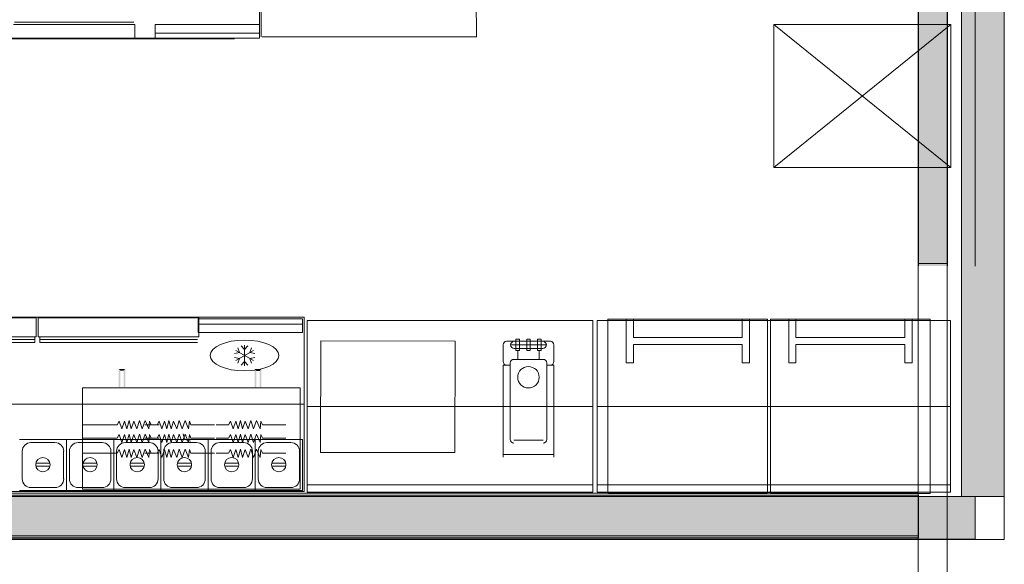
# Model space of a CAD drawing. Header units: millimetres. Extents: x 99250 to 122845, y -19292 to 18303.
# Tile 66 of 99: x 117910 to 121364, y 11014 to 12924. Entities that reach past the tile are written whole.
import ezdxf

# ---------------------------------------------------------------- set-up
doc = ezdxf.new("R2010")
doc.units = ezdxf.units.MM
doc.header["$MEASUREMENT"] = 0
doc.layers.add('IRISH HOUSE_HYD AIRPORT_DRAINAGE LAYOUT 1$0$GREY SCALE', color=8, linetype='Continuous')
doc.layers.add('IRISH HOUSE_HYD AIRPORT_DRAINAGE LAYOUT 1$0$GREYSCALE', color=8, linetype='Continuous', lineweight=0)
doc.layers.add('M-MEP-ELPR-EQUIP', color=6, linetype='Continuous', lineweight=20)

# ---------------------------------------------------------------- blocks, each defined once
blk = doc.blocks.new('IRISH HOUSE_HYD AIRPORT_DRAINAGE LAYOUT 1$0$FLOOR PLAN')
at = {"layer": 'IRISH HOUSE_HYD AIRPORT_DRAINAGE LAYOUT 1$0$GREYSCALE', "lineweight": 0, "ltscale": 0.25}
h = blk.add_hatch(color=8, dxfattribs=at)
h.dxf.hatch_style = 1
h.paths.add_polyline_path([(21261.6, 12139.4), (21261.6, 12059.8), (21363.4, 12059.8), (21363.2, 18155.1), (21261.3, 18155.1), (21261.6, 12213.1)])
h = blk.add_hatch(color=8, dxfattribs=at)
h.dxf.hatch_style = 1
h.paths.add_polyline_path([(21063, 12139.2), (21063, 12060.1), (21164.2, 12060.1), (21164.2, 18121.5), (21063, 18121.5), (21063, 12212.6)])
h = blk.add_hatch(color=8, dxfattribs=at)
h.dxf.hatch_style = 1
h.paths.add_polyline_path([(21363.6, 18078.2), (21213.3, 18078.2), (21213.3, 11251.6), (21363.6, 11251.6)])
h = blk.add_hatch(color=8, dxfattribs=at)
h.dxf.hatch_style = 1
h.paths.add_polyline_path([(13791.6, 11256.6), (13791.6, 11107.1), (21063, 11107.1), (21063, 11256.6)])
h = blk.add_hatch(color=8, dxfattribs=at)
h.dxf.hatch_style = 1
h.paths.add_polyline_path([(13949.6, 11251.6), (13949.6, 11101.2), (21261.6, 11101.5), (21261.6, 11251.8)])
at = {"layer": 'IRISH HOUSE_HYD AIRPORT_DRAINAGE LAYOUT 1$0$GREYSCALE', "color": 8, "lineweight": 0, "ltscale": 0.25}
for p, q in [((21163.6, 12069.1), (21163.6, 18149.4)), ((21363.4, 12059.8), (21363.2, 18155.1)), ((21164.2, 12060.1), (21164.2, 18121.5)), ((21062, 17995.4), (21062, 12069.1)), ((21261.3, 18000.7), (21261.6, 12059.8)), ((21063, 17968), (21063, 12060.1)), ((21062, 12069.1), (21163.6, 12069.1)), ((21062, 10002.1), (21062, 12069.1)), ((21163.6, 12069.1), (21163.6, 10002.1)), ((19920.8, 11868.5), (18918.3, 11868.5)), ((18918.3, 11868.5), (18918.3, 11267)), ((19920.8, 11267), (19920.8, 11868.5)), ((21175.3, 11868.5), (19935.3, 11868.5)), ((19935.3, 11868.5), (19935.3, 11267)), ((21175.3, 11267), (21175.3, 11868.5)), ((18918.3, 11567.7), (19920.8, 11567.7)), ((19935.3, 11567.7), (21175.3, 11567.7)), ((13767.9, 11263.2), (21062, 11263.2)), ((18918.3, 11267), (18918.3, 11292.1)), ((18918.3, 11292.1), (19920.8, 11292.1)), ((18918.3, 11267), (19920.8, 11267)), ((19935.3, 11267), (19935.3, 11292.1)), ((19935.3, 11292.1), (21175.3, 11292.1)), ((19935.3, 11267), (21175.3, 11267)), ((21062, 11263.2), (21062, 11113.2)), ((21363.6, 11251.6), (13751.8, 11251.6)), ((13751.8, 11251.6), (21363.9, 11251.6)), ((13791.6, 11256.6), (21063, 11256.6)), ((13949.6, 11251.6), (21261.6, 11251.8)), ((21063, 11256.6), (21063, 11107.1)), ((21261.6, 11251.8), (21261.6, 11101.5)), ((21363.9, 11251.6), (21363.9, 11101.2)), ((21363.9, 11101.2), (13751.8, 11101.2)), ((21062, 11113.2), (13767.9, 11113.2)), ((21063, 11107.1), (13791.6, 11107.1)), ((21261.6, 11101.5), (13949.6, 11101.2))]:
    blk.add_line(p, q, dxfattribs=at)
at = {"layer": 'IRISH HOUSE_HYD AIRPORT_DRAINAGE LAYOUT 1$0$GREYSCALE', "color": 8, "lineweight": 0}
for p, q in [((21213.3, 18078.2), (21213.3, 11251.6)), ((21363.6, 11251.6), (21363.6, 18078.2)), ((18750.9, 13508.8), (18750.9, 12858.8)), ((18757.4, 13360.6, 4524.1), (18757.4, 12864.4, 4524.1)), ((19512.2, 12864.4, 4524.1), (19509.1, 13360.6, 4524.1)), ((17888.2, 12907.5), (18314.2, 12907.5)), ((18310.5, 12915), (17891.9, 12915)), ((18314.2, 12907.5), (18314.2, 12857.4)), ((20555.2, 12906.7), (21175.9, 12906.7)), ((20555.2, 12406), (20555.2, 12906.7)), ((20555.2, 12906.7), (21175.9, 12406)), ((20555.2, 12406), (21175.9, 12906.7)), ((21175.9, 12906.7), (21175.9, 12406)), ((18750.9, 12858.8), (16946.6, 12858.8)), ((18663.8, 12857.4), (17160.2, 12857.4)), ((18314.2, 12857.4), (17888.2, 12857.4)), ((18760.5, 12864.4, 4524.1), (19512.2, 12864.4, 4524.1)), ((21175.9, 12406), (20555.2, 12406)), ((21175.9, 12406), (20555.2, 12406)), ((17404, 11880.7, -9425.1), (18907.6, 11880.7, -9425.1)), ((18907.6, 11880.7, -9425.1), (18907.6, 11269.2, -9425.1)), ((19973.6, 11873.3), (19973.6, 11262.2)), ((20533.7, 11873.3), (19973.6, 11873.3)), ((20037.2, 11873.3), (20037.2, 11720.5)), ((20062.7, 11873.3), (20062.7, 11809.6)), ((20444.6, 11809.6), (20444.6, 11873.3)), ((20470.1, 11720.5), (20470.1, 11873.3)), ((20533.7, 11262.2), (20533.7, 11873.3)), ((20544, 11873.3), (20544, 11262.2)), ((21104.1, 11873.3), (20544, 11873.3)), ((20607.6, 11873.3), (20607.6, 11720.5)), ((20633.1, 11873.3), (20633.1, 11809.6)), ((21015, 11809.6), (21015, 11873.3)), ((21040.5, 11720.5), (21040.5, 11873.3)), ((21104.1, 11262.2), (21104.1, 11873.3)), ((20444.6, 11809.6), (20062.7, 11809.6)), ((20444.6, 11784.2), (20062.7, 11784.2)), ((20062.7, 11784.2), (20062.7, 11720.5)), ((20444.6, 11720.5), (20444.6, 11784.2)), ((21015, 11809.6), (20633.1, 11809.6)), ((21015, 11784.2), (20633.1, 11784.2)), ((20633.1, 11784.2), (20633.1, 11720.5)), ((21015, 11720.5), (21015, 11784.2)), ((20062.7, 11720.5), (20037.2, 11720.5)), ((20470.1, 11720.5), (20444.6, 11720.5)), ((20633.1, 11720.5), (20607.6, 11720.5)), ((21040.5, 11720.5), (21015, 11720.5)), ((18894, 11633.2), (18130.2, 11633.2)), ((18130.2, 11633.2), (18130.2, 11276.8)), ((18894, 11276.8), (18894, 11633.2)), ((18907.6, 11575, -9425.1), (17404, 11575, -9425.1)), ((18252.5, 11503.1), (18130.2, 11503.1)), ((18259.2, 11516.2), (18252.5, 11503.1)), ((18269.1, 11488.6), (18259.2, 11516.2)), ((18278.2, 11516.2), (18269.1, 11488.6)), ((18286.2, 11488.6), (18278.2, 11516.2)), ((18293.8, 11517.6), (18286.2, 11488.6)), ((18301.8, 11488.6), (18293.8, 11517.6)), ((18310.4, 11516.2), (18301.8, 11488.6)), ((18321.7, 11488.6), (18310.4, 11516.2)), ((18330.2, 11517.6), (18321.7, 11488.6)), ((18340.1, 11488.6), (18330.2, 11517.6)), ((18350.7, 11517.6), (18340.1, 11488.6)), ((18392.3, 11503.1), (18349.3, 11503.1)), ((18362.9, 11488.6), (18350.7, 11517.6)), ((18365.8, 11516.2), (18362.9, 11488.6)), ((18371.1, 11503.1), (18365.8, 11516.2)), ((18399.6, 11503.1), (18371.1, 11503.1)), ((18399, 11516.2), (18392.3, 11503.1)), ((18409, 11488.6), (18399, 11516.2)), ((18418, 11516.2), (18409, 11488.6)), ((18426, 11488.6), (18418, 11516.2)), ((18433.7, 11517.6), (18426, 11488.6)), ((18441.6, 11488.6), (18433.7, 11517.6)), ((18450.2, 11516.2), (18441.6, 11488.6)), ((18461.5, 11488.6), (18450.2, 11516.2)), ((18470.1, 11517.6), (18461.5, 11488.6)), ((18480, 11488.6), (18470.1, 11517.6)), ((18490.5, 11517.6), (18480, 11488.6)), ((18502.7, 11488.6), (18490.5, 11517.6)), ((18505.6, 11516.2), (18502.7, 11488.6)), ((18510.9, 11503.1), (18505.6, 11516.2)), ((18593.3, 11503.1), (18510.9, 11503.1)), ((18643, 11503.1), (18599.9, 11503.1)), ((18649.6, 11516.2), (18643, 11503.1)), ((18659.6, 11488.6), (18649.6, 11516.2)), ((18668.6, 11516.2), (18659.6, 11488.6)), ((18676.6, 11488.6), (18668.6, 11516.2)), ((18684.3, 11517.6), (18676.6, 11488.6)), ((18692.2, 11488.6), (18684.3, 11517.6)), ((18700.8, 11516.2), (18692.2, 11488.6)), ((18712.1, 11488.6), (18700.8, 11516.2)), ((18720.7, 11517.6), (18712.1, 11488.6)), ((18730.6, 11488.6), (18720.7, 11517.6)), ((18741.1, 11517.6), (18730.6, 11488.6)), ((18753.3, 11488.6), (18741.1, 11517.6)), ((18756.2, 11516.2), (18753.3, 11488.6)), ((18761.5, 11503.1), (18756.2, 11516.2)), ((18843.9, 11503.1), (18761.5, 11503.1)), ((18259.2, 11468.8), (18252.5, 11455.7)), ((18269.1, 11441.2), (18259.2, 11468.8)), ((18278.2, 11468.8), (18269.1, 11441.2)), ((18286.2, 11441.2), (18278.2, 11468.8)), ((18293.8, 11470.2), (18286.2, 11441.2)), ((18301.8, 11441.2), (18293.8, 11470.2)), ((18310.4, 11468.8), (18301.8, 11441.2)), ((18321.7, 11441.2), (18310.4, 11468.8)), ((18330.2, 11470.2), (18321.7, 11441.2)), ((18340.1, 11441.2), (18330.2, 11470.2)), ((18350.7, 11470.2), (18340.1, 11441.2)), ((18362.9, 11441.2), (18350.7, 11470.2)), ((18365.8, 11468.8), (18362.9, 11441.2)), ((18371.1, 11455.7), (18365.8, 11468.8)), ((18399, 11468.8), (18392.3, 11455.7)), ((18409, 11441.2), (18399, 11468.8)), ((18418, 11468.8), (18409, 11441.2)), ((18426, 11441.2), (18418, 11468.8)), ((18433.7, 11470.2), (18426, 11441.2)), ((18441.6, 11441.2), (18433.7, 11470.2)), ((18450.2, 11468.8), (18441.6, 11441.2)), ((18461.5, 11441.2), (18450.2, 11468.8)), ((18470.1, 11470.2), (18461.5, 11441.2)), ((18480, 11441.2), (18470.1, 11470.2)), ((18490.5, 11470.2), (18480, 11441.2)), ((18502.7, 11441.2), (18490.5, 11470.2)), ((18505.6, 11468.8), (18502.7, 11441.2)), ((18510.9, 11455.7), (18505.6, 11468.8)), ((18649.6, 11468.8), (18643, 11455.7)), ((18659.6, 11441.2), (18649.6, 11468.8)), ((18668.6, 11468.8), (18659.6, 11441.2)), ((18676.6, 11441.2), (18668.6, 11468.8)), ((18684.3, 11470.2), (18676.6, 11441.2)), ((18692.2, 11441.2), (18684.3, 11470.2)), ((18700.8, 11468.8), (18692.2, 11441.2)), ((18712.1, 11441.2), (18700.8, 11468.8)), ((18720.7, 11470.2), (18712.1, 11441.2)), ((18730.6, 11441.2), (18720.7, 11470.2)), ((18741.1, 11470.2), (18730.6, 11441.2)), ((18753.3, 11441.2), (18741.1, 11470.2)), ((18756.2, 11468.8), (18753.3, 11441.2)), ((18761.5, 11455.7), (18756.2, 11468.8)), ((17909.2, 11451, -9425.1), (18074.7, 11451, -9425.1)), ((17949.9, 11440.8, -9425.1), (18034, 11440.8, -9425.1)), ((18074.7, 11451, -9425.1), (18074.7, 11272.8, -9425.1)), ((18074.7, 11451, -9425.1), (18074.7, 11272.8, -9425.1)), ((18074.7, 11272.8, -9425.1), (18074.7, 11451, -9425.1)), ((18074.7, 11451, -9425.1), (18240.2, 11451, -9425.1)), ((18115.4, 11440.8, -9425.1), (18199.5, 11440.8, -9425.1)), ((18252.5, 11455.7), (18130.2, 11455.7)), ((18240.2, 11451, -9425.1), (18240.2, 11272.8, -9425.1)), ((18240.2, 11451, -9425.1), (18240.2, 11272.8, -9425.1)), ((18240.2, 11272.8, -9425.1), (18240.2, 11451, -9425.1)), ((18240.2, 11451, -9425.1), (18405.7, 11451, -9425.1)), ((18280.9, 11440.8, -9425.1), (18365, 11440.8, -9425.1)), ((18392.3, 11455.7), (18349.3, 11455.7)), ((18399.6, 11455.7), (18371.1, 11455.7)), ((18405.7, 11451, -9425.1), (18405.7, 11272.8, -9425.1)), ((18405.7, 11451, -9425.1), (18405.7, 11272.8, -9425.1)), ((18405.7, 11272.8, -9425.1), (18405.7, 11451, -9425.1)), ((18405.7, 11451, -9425.1), (18571.2, 11451, -9425.1)), ((18446.4, 11440.8, -9425.1), (18530.5, 11440.8, -9425.1)), ((18593.3, 11455.7), (18510.9, 11455.7)), ((18571.2, 11451, -9425.1), (18571.2, 11272.8, -9425.1)), ((18571.2, 11451, -9425.1), (18571.2, 11272.8, -9425.1)), ((18571.2, 11451, -9425.1), (18571.2, 11272.8, -9425.1)), ((18571.2, 11272.8, -9425.1), (18571.2, 11451, -9425.1)), ((18571.2, 11451, -9425.1), (18736.7, 11451, -9425.1)), ((18643, 11455.7), (18599.9, 11455.7)), ((18611.9, 11440.8, -9425.1), (18696, 11440.8, -9425.1)), ((18736.7, 11451, -9425.1), (18736.7, 11272.8, -9425.1)), ((18736.7, 11451, -9425.1), (18736.7, 11272.8, -9425.1)), ((18736.7, 11272.8, -9425.1), (18736.7, 11451, -9425.1)), ((18736.7, 11451, -9425.1), (18902.2, 11451, -9425.1)), ((18843.9, 11455.7), (18761.5, 11455.7)), ((18777.4, 11440.8, -9425.1), (18861.5, 11440.8, -9425.1)), ((18902.2, 11451, -9425.1), (18902.2, 11272.8, -9425.1)), ((17919.4, 11313.5, -9425.1), (17919.4, 11410.3, -9425.1)), ((18064.5, 11410.3, -9425.1), (18064.5, 11313.5, -9425.1)), ((18084.9, 11313.5, -9425.1), (18084.9, 11410.3, -9425.1)), ((18252.5, 11403), (18130.2, 11403)), ((18230, 11410.3, -9425.1), (18230, 11313.5, -9425.1)), ((18250.4, 11313.5, -9425.1), (18250.4, 11410.3, -9425.1)), ((18259.2, 11416.1), (18252.5, 11403)), ((18269.1, 11388.5), (18259.2, 11416.1)), ((18278.2, 11416.1), (18269.1, 11388.5)), ((18286.2, 11388.5), (18278.2, 11416.1)), ((18293.8, 11417.5), (18286.2, 11388.5)), ((18301.8, 11388.5), (18293.8, 11417.5)), ((18310.4, 11416.1), (18301.8, 11388.5)), ((18321.7, 11388.5), (18310.4, 11416.1)), ((18330.2, 11417.5), (18321.7, 11388.5)), ((18340.1, 11388.5), (18330.2, 11417.5)), ((18350.7, 11417.5), (18340.1, 11388.5)), ((18392.3, 11403), (18349.3, 11403)), ((18362.9, 11388.5), (18350.7, 11417.5)), ((18365.8, 11416.1), (18362.9, 11388.5)), ((18371.1, 11403), (18365.8, 11416.1)), ((18399.6, 11403), (18371.1, 11403)), ((18399, 11416.1), (18392.3, 11403)), ((18395.5, 11410.3, -9425.1), (18395.5, 11313.5, -9425.1)), ((18409, 11388.5), (18399, 11416.1)), ((18418, 11416.1), (18409, 11388.5)), ((18415.9, 11313.5, -9425.1), (18415.9, 11410.3, -9425.1)), ((18426, 11388.5), (18418, 11416.1)), ((18433.7, 11417.5), (18426, 11388.5)), ((18441.6, 11388.5), (18433.7, 11417.5)), ((18450.2, 11416.1), (18441.6, 11388.5)), ((18461.5, 11388.5), (18450.2, 11416.1)), ((18470.1, 11417.5), (18461.5, 11388.5)), ((18480, 11388.5), (18470.1, 11417.5)), ((18490.5, 11417.5), (18480, 11388.5)), ((18502.7, 11388.5), (18490.5, 11417.5)), ((18505.6, 11416.1), (18502.7, 11388.5)), ((18510.9, 11403), (18505.6, 11416.1)), ((18593.3, 11403), (18510.9, 11403)), ((18561, 11410.3, -9425.1), (18561, 11313.5, -9425.1)), ((18561, 11410.3, -9425.1), (18561, 11313.5, -9425.1)), ((18581.4, 11313.5, -9425.1), (18581.4, 11410.3, -9425.1)), ((18643, 11403), (18599.9, 11403)), ((18649.6, 11416.1), (18643, 11403)), ((18659.6, 11388.5), (18649.6, 11416.1)), ((18668.6, 11416.1), (18659.6, 11388.5)), ((18676.6, 11388.5), (18668.6, 11416.1)), ((18684.3, 11417.5), (18676.6, 11388.5)), ((18692.2, 11388.5), (18684.3, 11417.5)), ((18700.8, 11416.1), (18692.2, 11388.5)), ((18712.1, 11388.5), (18700.8, 11416.1)), ((18720.7, 11417.5), (18712.1, 11388.5)), ((18730.6, 11388.5), (18720.7, 11417.5)), ((18726.5, 11410.3, -9425.1), (18726.5, 11313.5, -9425.1)), ((18741.1, 11417.5), (18730.6, 11388.5)), ((18753.3, 11388.5), (18741.1, 11417.5)), ((18746.9, 11313.5, -9425.1), (18746.9, 11410.3, -9425.1)), ((18756.2, 11416.1), (18753.3, 11388.5)), ((18761.5, 11403), (18756.2, 11416.1)), ((18843.9, 11403), (18761.5, 11403)), ((18892, 11410.3, -9425.1), (18892, 11313.5, -9425.1)), ((18016.2, 11368.2, -9425.1), (17967.1, 11368.2, -9425.1)), ((18181.7, 11368.2, -9425.1), (18132.6, 11368.2, -9425.1)), ((18347.2, 11368.2, -9425.1), (18298.1, 11368.2, -9425.1)), ((18512.7, 11368.2, -9425.1), (18463.6, 11368.2, -9425.1)), ((18678.2, 11368.2, -9425.1), (18629.1, 11368.2, -9425.1)), ((18843.7, 11368.2, -9425.1), (18794.6, 11368.2, -9425.1)), ((17967.1, 11358.2, -9425.1), (18016.2, 11358.2, -9425.1)), ((18132.6, 11358.2, -9425.1), (18181.7, 11358.2, -9425.1)), ((18298.1, 11358.2, -9425.1), (18347.2, 11358.2, -9425.1)), ((18463.6, 11358.2, -9425.1), (18512.7, 11358.2, -9425.1)), ((18629.1, 11358.2, -9425.1), (18678.2, 11358.2, -9425.1)), ((18794.6, 11358.2, -9425.1), (18843.7, 11358.2, -9425.1)), ((18907.6, 11269.2, -9425.1), (17404, 11269.2, -9425.1)), ((18074.7, 11272.8, -9425.1), (17909.2, 11272.8, -9425.1)), ((18034, 11283, -9425.1), (17949.9, 11283, -9425.1)), ((18240.2, 11272.8, -9425.1), (18074.7, 11272.8, -9425.1)), ((18199.5, 11283, -9425.1), (18115.4, 11283, -9425.1)), ((18130.2, 11276.8), (18894, 11276.8)), ((18405.7, 11272.8, -9425.1), (18240.2, 11272.8, -9425.1)), ((18365, 11283, -9425.1), (18280.9, 11283, -9425.1)), ((18571.2, 11272.8, -9425.1), (18405.7, 11272.8, -9425.1)), ((18530.5, 11283, -9425.1), (18446.4, 11283, -9425.1)), ((18736.7, 11272.8, -9425.1), (18571.2, 11272.8, -9425.1)), ((18696, 11283, -9425.1), (18611.9, 11283, -9425.1)), ((18902.2, 11272.8, -9425.1), (18736.7, 11272.8, -9425.1)), ((18861.5, 11283, -9425.1), (18777.4, 11283, -9425.1)), ((19973.6, 11262.2), (20533.7, 11262.2)), ((20544, 11262.2), (21104.1, 11262.2)), ((21213.3, 11251.6), (21363.6, 11251.6))]:
    blk.add_line(p, q, dxfattribs=at)
at = {"layer": 'IRISH HOUSE_HYD AIRPORT_DRAINAGE LAYOUT 1$0$GREYSCALE', "color": 8, "lineweight": 0, "ltscale": 25}
for p, q in [((17404.1, 11878.1, -8585.1), (17967.7, 11878.1, -8585.1)), ((17967.7, 11878.1, -8585.1), (17967.7, 11811.9, -8585.1)), ((17975.5, 11811.9, -8585.1), (17975.5, 11878.1, -8585.1)), ((17975.5, 11878.1, -8585.1), (18539.2, 11878.1, -8585.1)), ((18539.2, 11878.1, -8585.1), (18539.2, 11811.9, -8585.1)), ((17967.7, 11811.9, -8585.1), (17404.1, 11811.9, -8585.1)), ((17962.9, 11792.1, -8585.1), (17962.9, 11811.9, -8585.1)), ((18539.2, 11811.9, -8585.1), (17975.5, 11811.9, -8585.1)), ((17980.4, 11792.1, -8585.1), (17980.4, 11811.9, -8585.1)), ((17962.9, 11802, -8585.1), (17408.9, 11802, -8585.1)), ((17962.9, 11792.1, -8585.1), (17408.9, 11792.1, -8585.1)), ((18534.3, 11802, -8585.1), (17980.4, 11802, -8585.1)), ((18534.3, 11792.1, -8585.1), (17980.4, 11792.1, -8585.1)), ((18965.9, 11406.3), (18966.8, 11797.3)), ((18966.8, 11797.3), (19437.9, 11796.3)), ((19437.9, 11796.3), (19437.1, 11405.4)), ((19605.7, 11725.1), (19605.7, 11783.4)), ((19771.6, 11795.9), (19618.2, 11795.9)), ((19630.2, 11783.9), (19759.5, 11783.9)), ((19650.9, 11803), (19662.9, 11803)), ((19650.9, 11763.8), (19650.9, 11803)), ((19662.9, 11763.8), (19662.9, 11803)), ((19700.9, 11803), (19688.9, 11803)), ((19688.9, 11763.8), (19688.9, 11803)), ((19700.9, 11763.8), (19700.9, 11803)), ((19738.9, 11803), (19726.9, 11803)), ((19726.9, 11763.8), (19726.9, 11803)), ((19738.9, 11763.8), (19738.9, 11803)), ((19784.1, 11725.1), (19784.1, 11783.4)), ((19657.3, 11770.9), (19644.8, 11770.9)), ((19662.9, 11763.8), (19650.9, 11763.8)), ((19657.3, 11770.9), (19732.5, 11770.9)), ((19657.3, 11732.6), (19657.3, 11763.8)), ((19688.9, 11763.8), (19700.9, 11763.8)), ((19726.9, 11763.8), (19738.9, 11763.8)), ((19732.5, 11770.9), (19745, 11770.9)), ((19732.5, 11732.6), (19732.5, 11763.8)), ((19605.7, 11389), (19605.7, 11712.6)), ((19630.7, 11712.6), (19605.7, 11712.6)), ((19630.7, 11451.6), (19630.7, 11720.1)), ((19746.5, 11732.6), (19643.3, 11732.6)), ((19759, 11720.1), (19759, 11451.6)), ((19759, 11712.6), (19784.1, 11712.6)), ((19784.1, 11712.6), (19784.1, 11389)), ((19746.5, 11448.6), (19643.3, 11448.6)), ((19437.1, 11405.4), (18965.9, 11406.3)), ((19784.1, 11398.5), (19605.7, 11398.5))]:
    blk.add_line(p, q, dxfattribs=at)
at = {"layer": 'IRISH HOUSE_HYD AIRPORT_DRAINAGE LAYOUT 1$0$GREYSCALE', "color": 8, "lineweight": 0, "ltscale": 700}
for p, q in [((18699.1, 11767.2, -9246.7), (18687.6, 11780.3, -9246.7)), ((18699.1, 11782.2, -9246.7), (18699.1, 11710, -9246.7)), ((18699.1, 11767.2, -9246.7), (18710.6, 11780.3, -9246.7)), ((18680.9, 11756.6, -9246.7), (18663.8, 11753.2, -9246.7)), ((18667.9, 11764.1, -9246.7), (18730.4, 11728.1, -9246.7)), ((18667.9, 11728.1, -9246.7), (18730.4, 11764.1, -9246.7)), ((18680.9, 11756.6, -9246.7), (18675.2, 11773.2, -9246.7)), ((18717.4, 11756.6, -9246.7), (18723, 11773.2, -9246.7)), ((18717.4, 11756.6, -9246.7), (18734.5, 11753.2, -9246.7)), ((18680.9, 11735.6, -9246.7), (18663.8, 11739, -9246.7)), ((18680.9, 11735.6, -9246.7), (18675.2, 11719, -9246.7)), ((18699.1, 11725, -9246.7), (18687.6, 11711.9, -9246.7)), ((18699.1, 11725, -9246.7), (18710.6, 11711.9, -9246.7)), ((18717.4, 11735.6, -9246.7), (18734.5, 11739, -9246.7)), ((18717.4, 11735.6, -9246.7), (18723, 11719, -9246.7))]:
    blk.add_line(p, q, dxfattribs=at)
at = {"layer": 'IRISH HOUSE_HYD AIRPORT_DRAINAGE LAYOUT 1$0$GREYSCALE', "color": 8, "lineweight": 0}
for centre, radius in [((19694.9, 11669.9), 37.6), ((17991.6, 11363.2, -9425.1), 25.1), ((18157.1, 11363.2, -9425.1), 25.1), ((18322.6, 11363.2, -9425.1), 25.1), ((18488.1, 11363.2, -9425.1), 25.1), ((18653.6, 11363.2, -9425.1), 25.1), ((18819.1, 11363.2, -9425.1), 25.1)]:
    blk.add_circle(centre, radius, dxfattribs=at)
at = {"layer": 'IRISH HOUSE_HYD AIRPORT_DRAINAGE LAYOUT 1$0$GREYSCALE', "color": 8, "lineweight": 0, "ltscale": 25}
for centre, start, end in [((19618.2, 11783.4), 90, 180), ((19644.8, 11783.4), 90, 180), ((19644.8, 11783.4), 180, 270), ((19745, 11783.4), 0, 90), ((19745, 11783.4), 270, 0), ((19771.6, 11783.4), 0, 90), ((19618.2, 11725.1), 180, 270), ((19643.3, 11720.1), 90, 180), ((19746.5, 11720.1), 0, 90), ((19771.6, 11725.1), 270, 0), ((19643.3, 11451.6), 180, 270), ((19746.5, 11451.6), 270, 0)]:
    blk.add_arc(centre, 12.5, start, end, dxfattribs=at)
at = {"layer": 'IRISH HOUSE_HYD AIRPORT_DRAINAGE LAYOUT 1$0$GREYSCALE', "color": 8, "lineweight": 0}
for centre, radius, start, end in [((18509.1, 11471.2), 25.5, 180, 270), ((17949.9, 11410.3, -9425.1), 30.6, 90, 180), ((18034, 11410.3, -9425.1), 30.6, 0, 90), ((18115.4, 11410.3, -9425.1), 30.6, 90, 180), ((18199.5, 11410.3, -9425.1), 30.6, 0, 90), ((18280.9, 11410.3, -9425.1), 30.6, 90, 180), ((18365, 11410.3, -9425.1), 30.6, 0, 90), ((18446.4, 11410.3, -9425.1), 30.6, 90, 180), ((18530.5, 11410.3, -9425.1), 30.6, 0, 90), ((18611.9, 11410.3, -9425.1), 30.6, 90, 180), ((18696, 11410.3, -9425.1), 30.6, 0, 90), ((18777.4, 11410.3, -9425.1), 30.6, 90, 180), ((18861.5, 11410.3, -9425.1), 30.6, 0, 90), ((17949.9, 11313.5, -9425.1), 30.6, 180, 270), ((18034, 11313.5, -9425.1), 30.6, 270, 0), ((18115.4, 11313.5, -9425.1), 30.6, 180, 270), ((18199.5, 11313.5, -9425.1), 30.6, 270, 0), ((18280.9, 11313.5, -9425.1), 30.6, 180, 270), ((18365, 11313.5, -9425.1), 30.6, 270, 0), ((18446.4, 11313.5, -9425.1), 30.6, 180, 270), ((18530.5, 11313.5, -9425.1), 30.6, 270, 0), ((18611.9, 11313.5, -9425.1), 30.6, 180, 270), ((18696, 11313.5, -9425.1), 30.6, 270, 0), ((18777.4, 11313.5, -9425.1), 30.6, 180, 270), ((18861.5, 11313.5, -9425.1), 30.6, 270, 0)]:
    blk.add_arc(centre, radius, start, end, dxfattribs=at)
at = {"layer": 'IRISH HOUSE_HYD AIRPORT_DRAINAGE LAYOUT 1$0$GREYSCALE', "color": 8, "lineweight": 0, "ltscale": 700, "extrusion": (0, 0, -1)}
blk.add_ellipse((18699.1, 11746.1, -9246.7), major_axis=(-120.3, 0), ratio=0.45, dxfattribs=at)
at = {"layer": 'IRISH HOUSE_HYD AIRPORT_DRAINAGE LAYOUT 1$0$GREYSCALE', "color": 8, "lineweight": 0}
for points in [[(18257.8, 11635.8), (18263.8, 11635.8), (18257.8, 11699.3), (18263.8, 11693.3)], [(18257.8, 11699.3), (18263.8, 11693.3), (18280.9, 11699.3), (18274.9, 11693.3)], [(18280.9, 11699.3), (18274.9, 11693.3), (18280.9, 11635.8), (18274.9, 11635.8)], [(18734.4, 11698.3), (18740.4, 11692.3), (18734.4, 11634.8), (18740.4, 11634.8)], [(18757.5, 11698.3), (18751.5, 11692.3), (18734.4, 11698.3), (18740.4, 11692.3)], [(18757.5, 11634.8), (18751.5, 11634.8), (18757.5, 11698.3), (18751.5, 11692.3)]]:
    blk.add_trace(points, dxfattribs=at)
for points in [[(18385.2, 12906.9, -10659.1), (18385.2, 12906.9, -10123.8), (18750.9, 12906.9, -10123.8), (18750.9, 12906.9, -10659.1)], [(18385.2, 12906.9, -10123.8), (18385.2, 12858.8, -10123.8), (18750.9, 12858.8, -10123.8), (18750.9, 12906.9, -10123.8)], [(18385.2, 12858.8, -10659.1), (18385.2, 12906.9, -10659.1), (18750.9, 12906.9, -10659.1), (18750.9, 12858.8, -10659.1)], [(18385.2, 12906.9, -10659.1), (18385.2, 12906.9, -10123.8), (18750.9, 12906.9, -10123.8), (18750.9, 12906.9, -10659.1)], [(18385.2, 12906.9, -10123.8), (18385.2, 12858.8, -10123.8), (18750.9, 12858.8, -10123.8), (18750.9, 12906.9, -10123.8)], [(18385.2, 12858.8, -10659.1), (18385.2, 12906.9, -10659.1), (18750.9, 12906.9, -10659.1), (18750.9, 12858.8, -10659.1)], [(18750.9, 12858.8, -10244.1), (18385.2, 12858.8, -10244.1), (18385.2, 12876.8, -10244.1), (18750.9, 12876.8, -10244.1)], [(18385.2, 12876.8, -10244.1), (18385.2, 12876.8, -10141.8), (18750.9, 12876.8, -10141.8), (18750.9, 12876.8, -10244.1)], [(18385.2, 12858.8, -10141.8), (18385.2, 12876.8, -10141.8), (18750.9, 12876.8, -10141.8), (18750.9, 12858.8, -10141.8)], [(18750.9, 12858.8, -10244.1), (18385.2, 12858.8, -10244.1), (18385.2, 12876.8, -10244.1), (18750.9, 12876.8, -10244.1)], [(18385.2, 12876.8, -10244.1), (18385.2, 12876.8, -10141.8), (18750.9, 12876.8, -10141.8), (18750.9, 12876.8, -10244.1)], [(18385.2, 12858.8, -10141.8), (18385.2, 12876.8, -10141.8), (18750.9, 12876.8, -10141.8), (18750.9, 12858.8, -10141.8)], [(18385.2, 12858.8, -10244.1), (18385.2, 12858.8, -10659.1), (18750.9, 12858.8, -10659.1), (18750.9, 12858.8, -10244.1)], [(18750.9, 12858.8, -10123.8), (18385.2, 12858.8, -10123.8), (18385.2, 12858.8, -10141.8), (18750.9, 12858.8, -10141.8)], [(18385.2, 12858.8, -10244.1), (18385.2, 12858.8, -10659.1), (18750.9, 12858.8, -10659.1), (18750.9, 12858.8, -10244.1)], [(18750.9, 12858.8, -10123.8), (18385.2, 12858.8, -10123.8), (18385.2, 12858.8, -10141.8), (18750.9, 12858.8, -10141.8)], [(18902.3, 11826.5, -18708.9), (18902.3, 11874.6, -18708.9), (18536.6, 11874.6, -18708.9), (18536.6, 11826.5, -18708.9)], [(18902.3, 11874.6, -18829.2), (18902.3, 11874.6, -19244.2), (18536.6, 11874.6, -19244.2), (18536.6, 11874.6, -18829.2)], [(18902.3, 11874.6, -19244.2), (18902.3, 11826.5, -19244.2), (18536.6, 11826.5, -19244.2), (18536.6, 11874.6, -19244.2)], [(18902.3, 11856.5, -18829.2), (18536.6, 11856.5, -18829.2), (18536.6, 11874.6, -18829.2), (18902.3, 11874.6, -18829.2)], [(18902.3, 11874.6, -18726.9), (18536.6, 11874.6, -18726.9), (18536.6, 11874.6, -18708.9), (18902.3, 11874.6, -18708.9)], [(18902.3, 11874.6, -18726.9), (18902.3, 11856.5, -18726.9), (18536.6, 11856.5, -18726.9), (18536.6, 11874.6, -18726.9)], [(18902.3, 11856.5, -18829.2), (18902.3, 11856.5, -18726.9), (18536.6, 11856.5, -18726.9), (18536.6, 11856.5, -18829.2)], [(18902.3, 11826.5, -19244.2), (18902.3, 11826.5, -18708.9), (18536.6, 11826.5, -18708.9), (18536.6, 11826.5, -19244.2)]]:
    blk.add_3dface(points, dxfattribs=at)
for points, invisible_edges in [([(18385.2, 12876.8, -10141.8), (18385.2, 12906.9, -10123.8), (18385.2, 12906.9, -10659.1), (18385.2, 12876.8, -10244.1)], 5), ([(18385.2, 12876.8, -10244.1), (18385.2, 12858.8, -10244.1), (18385.2, 12858.8, -10659.1), (18385.2, 12906.9, -10659.1)], 8), ([(18385.2, 12906.9, -10123.8), (18385.2, 12876.8, -10141.8), (18385.2, 12858.8, -10141.8), (18385.2, 12858.8, -10123.8)], 1), ([(18385.2, 12876.8, -10141.8), (18385.2, 12906.9, -10123.8), (18385.2, 12906.9, -10659.1), (18385.2, 12876.8, -10244.1)], 5), ([(18385.2, 12876.8, -10244.1), (18385.2, 12858.8, -10244.1), (18385.2, 12858.8, -10659.1), (18385.2, 12906.9, -10659.1)], 8), ([(18385.2, 12906.9, -10123.8), (18385.2, 12876.8, -10141.8), (18385.2, 12858.8, -10141.8), (18385.2, 12858.8, -10123.8)], 1), ([(18750.9, 12876.8, -10141.8), (18750.9, 12906.9, -10123.8), (18750.9, 12906.9, -10659.1), (18750.9, 12876.8, -10244.1)], 5), ([(18750.9, 12876.8, -10244.1), (18750.9, 12858.8, -10244.1), (18750.9, 12858.8, -10659.1), (18750.9, 12906.9, -10659.1)], 8), ([(18750.9, 12906.9, -10123.8), (18750.9, 12876.8, -10141.8), (18750.9, 12858.8, -10141.8), (18750.9, 12858.8, -10123.8)], 1), ([(18750.9, 12876.8, -10141.8), (18750.9, 12906.9, -10123.8), (18750.9, 12906.9, -10659.1), (18750.9, 12876.8, -10244.1)], 5), ([(18750.9, 12876.8, -10244.1), (18750.9, 12858.8, -10244.1), (18750.9, 12858.8, -10659.1), (18750.9, 12906.9, -10659.1)], 8), ([(18750.9, 12906.9, -10123.8), (18750.9, 12876.8, -10141.8), (18750.9, 12858.8, -10141.8), (18750.9, 12858.8, -10123.8)], 1), ([(18536.6, 11826.5, -19244.2), (18536.6, 11874.6, -19244.2), (18536.6, 11874.6, -18829.2), (18536.6, 11856.5, -18829.2)], 8), ([(18536.6, 11874.6, -18708.9), (18536.6, 11874.6, -18726.9), (18536.6, 11856.5, -18726.9), (18536.6, 11826.5, -18708.9)], 4), ([(18536.6, 11856.5, -18829.2), (18536.6, 11826.5, -19244.2), (18536.6, 11826.5, -18708.9), (18536.6, 11856.5, -18726.9)], 5), ([(18902.3, 11826.5, -19244.2), (18902.3, 11874.6, -19244.2), (18902.3, 11874.6, -18829.2), (18902.3, 11856.5, -18829.2)], 8), ([(18902.3, 11874.6, -18708.9), (18902.3, 11874.6, -18726.9), (18902.3, 11856.5, -18726.9), (18902.3, 11826.5, -18708.9)], 4), ([(18902.3, 11856.5, -18829.2), (18902.3, 11826.5, -19244.2), (18902.3, 11826.5, -18708.9), (18902.3, 11856.5, -18726.9)], 5)]:
    blk.add_3dface(points, dxfattribs=dict(at, invisible_edges=invisible_edges))
blk = doc.blocks.new('IRISH HOUSE_HYD AIRPORT_DRAINAGE LAYOUT 1')
at = {"layer": 'IRISH HOUSE_HYD AIRPORT_DRAINAGE LAYOUT 1$0$GREY SCALE'}
blk.add_blockref('IRISH HOUSE_HYD AIRPORT_DRAINAGE LAYOUT 1$0$FLOOR PLAN', (0, 0), dxfattribs=at)

msp = doc.modelspace()

# ---------------------------------------------------------------- block references
at = {"layer": 'M-MEP-ELPR-EQUIP'}
msp.add_blockref('IRISH HOUSE_HYD AIRPORT_DRAINAGE LAYOUT 1', (100000, 0), dxfattribs=at)

doc.saveas('drawing.dxf')
